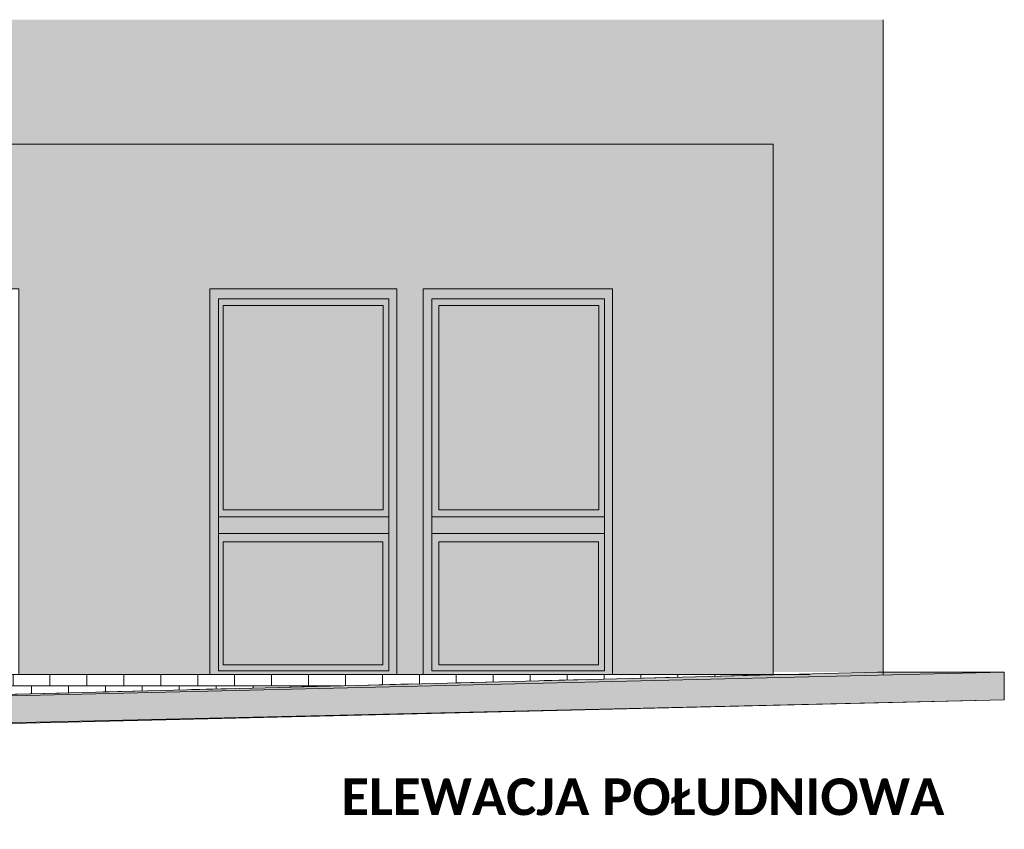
# Model space of a CAD drawing. Header units: millimetres. Extents: x -68772 to 137055, y -73300 to 19650.
# Tile 192 of 212: x 84456 to 89814, y -43661 to -39255. Entities that reach past the tile are written whole.
import ezdxf

# ---------------------------------------------------------------- set-up
doc = ezdxf.new("R2010")
doc.units = ezdxf.units.MM
doc.header["$MEASUREMENT"] = 0
doc.linetypes.add('Przerywana', pattern=[480, 240, -240])
for name, color, linetype, lineweight in [('Floors_Nr_pióra__1', 7, 'Continuous', 18), ('Interior Edges_Nr_pióra__1', 7, 'Continuous', 18), ('Nowe_0_Nr_pióra__1', 7, 'Continuous', 18), ('Nowe_810-G Ogólne_Nr_pióra__1', 7, 'Continuous', 18), ('Nowe_810-G Ogólne_Nr_pióra__26', 13, 'Continuous', 18), ('Nowe_810-G Ogólne_Nr_pióra__61', 255, 'Continuous', 18), ('Nowe_810-G Ogólne_Nr_pióra__9', 254, 'Continuous', 18), ('Nowe_Walls_Nr_pióra__1', 7, 'Continuous', 18), ('TABELKA_Nr_pióra__7', 7, 'Continuous', 5), ('Walls_Nr_pióra__1', 7, 'Continuous', 18)]:
    doc.layers.add(name, color=color, linetype=linetype, lineweight=lineweight)
doc.styles.add('GENERATED_STYLE_5', font='calibrib.ttf')

msp = doc.modelspace()

# ---------------------------------------------------------------- hatches: boundary and pattern name
at = {"layer": 'Nowe_0_Nr_pióra__1', "linetype": 'Continuous', "lineweight": 18}
msp.add_hatch(color=7, dxfattribs=at).paths.add_polyline_path([(67164.6, -43510.9), (79374.3, -43055.5), (82812.9, -42966.6), (89123.8, -42805.5), (89814.2, -42805.5), (89814.2, -42955.5), (82579, -43122.3), (79374.3, -43205.5), (67164.6, -43660.9)])
at = {"layer": 'Nowe_810-G Ogólne_Nr_pióra__1', "linetype": 'Continuous', "lineweight": 18}
h = msp.add_hatch(dxfattribs=at)
h.set_pattern_fill('CEGŁA___WIĄZANIE_POSPOLITE', style=0, pattern_type=2)
h.set_pattern_definition([(0, (0, 0), (0, 67), []), (90, (0, 0), (-201, 0), [67, -67]), (90, (100.5, 67), (-201, 0), [67, -201, 67, -67]), (90, (50.25, 201), (-100.5, 0), [67, -335])])
h.paths.add_polyline_path([(88581.4, -42819.3), (80135.5, -42819.3), (80135.5, -43035.8), (82812.9, -42966.6)])
at = {"layer": 'Nowe_810-G Ogólne_Nr_pióra__26', "linetype": 'Continuous', "lineweight": 0}
for points in [[(85490.7, -40719.3), (86509.2, -40719.3), (86509.2, -42819.3), (85490.7, -42819.3)], [(86651.5, -40719.3), (87683, -40719.3), (87683, -42819.3), (86651.5, -42819.3)]]:
    msp.add_hatch(color=25, dxfattribs=at).paths.add_polyline_path(points)
at = {"layer": 'Nowe_810-G Ogólne_Nr_pióra__61', "linetype": 'Continuous', "lineweight": 18}
msp.add_hatch(color=255, dxfattribs=at).paths.add_polyline_path([(88555.6, -39932.3), (88555.6, -42819.3), (87683, -42819.3), (87683, -40719.3), (86651.5, -40719.3), (86651.5, -42819.3), (86509.2, -42819.3), (86509.2, -40719.3), (85490.7, -40719.3), (85490.7, -42819.3), (84451.8, -42819.3), (84451.8, -40719.3), (83420.3, -40719.3), (83420.3, -42819.3), (82469.2, -42819.3), (82469.2, -40719.3), (81439.2, -40719.3), (81439.2, -42819.3), (80731.8, -42819.3), (80731.8, -39932.3)])
at = {"layer": 'Nowe_810-G Ogólne_Nr_pióra__9', "linetype": 'Continuous', "lineweight": 18}
msp.add_hatch(color=254, dxfattribs=at).paths.add_polyline_path([(80131.8, -43035), (80731.8, -43020.7), (80731.8, -39932.3), (88555.6, -39932.3), (88555.6, -42804.8), (89155.6, -42804.8), (89155.6, -39254.8), (80131.8, -39254.8), (80131.8, -39654.8)])

# ---------------------------------------------------------------- linework, layer by layer
at = {"layer": 'Floors_Nr_pióra__1', "color": 7, "linetype": 'Continuous', "lineweight": 18}
for p, q in [((89814.2, -42805.5), (79374.3, -43055.5)), ((89814.2, -42805.5), (89814.2, -42955.5)), ((79374.3, -43205.5), (89814.2, -42955.5))]:
    msp.add_line(p, q, dxfattribs=at)
at = {"layer": 'Interior Edges_Nr_pióra__1', "color": 7, "linetype": 'Continuous', "lineweight": 18}
msp.add_line((89814.2, -42805.5), (89123.8, -42805.5), dxfattribs=at)
at = {"layer": 'Nowe_0_Nr_pióra__1', "color": 7, "linetype": 'Continuous', "lineweight": 18, "flags": 128}
msp.add_lwpolyline([(67164.6, -43510.9), (79374.3, -43055.5), (82812.9, -42966.6), (89123.8, -42805.5), (89814.2, -42805.5), (89814.2, -42955.5), (82579, -43122.3), (79374.3, -43205.5), (67164.6, -43660.9)], close=True, dxfattribs=at)
at = {"layer": 'Nowe_810-G Ogólne_Nr_pióra__1', "color": 7, "linetype": 'Continuous', "lineweight": 18, "flags": 128}
msp.add_lwpolyline([(88555.6, -39932.3), (88555.6, -42819.3), (87683, -42819.3), (87683, -40719.3), (86651.5, -40719.3), (86651.5, -42819.3), (86509.2, -42819.3), (86509.2, -40719.3), (85490.7, -40719.3), (85490.7, -42819.3), (84451.8, -42819.3), (84451.8, -40719.3), (83420.3, -40719.3), (83420.3, -42819.3), (82469.2, -42819.3), (82469.2, -40719.3), (81439.2, -40719.3), (81439.2, -42819.3), (80731.8, -42819.3), (80731.8, -39932.3)], close=True, dxfattribs=at)
at = {"layer": 'Nowe_810-G Ogólne_Nr_pióra__1', "color": 7, "linetype": 'Przerywana', "lineweight": 18, "flags": 128}
msp.add_lwpolyline([(88581.4, -42819.3), (80135.5, -42819.3), (80135.5, -43035.8), (82812.9, -42966.6)], close=True, dxfattribs=at)
at = {"layer": 'Nowe_Walls_Nr_pióra__1', "color": 7, "linetype": 'Continuous', "lineweight": 18}
for p, q in [((89155.6, -42821.2), (89155.6, -39254.8)), ((88555.6, -42821.2), (88555.6, -40232.3)), ((85490.7, -40719.3), (86509.2, -40719.3)), ((85490.7, -42819.3), (85490.7, -40719.3)), ((86509.2, -40719.3), (86509.2, -42819.3)), ((86651.5, -40719.3), (87683, -40719.3)), ((86651.5, -42819.3), (86651.5, -40719.3)), ((87683, -40719.3), (87683, -42819.3)), ((85537.6, -40774.6), (86464.3, -40774.6)), ((85537.6, -42797.7), (85537.6, -40774.6)), ((85563.3, -40810.1), (86434.7, -40810.1)), ((85563.3, -41922.2), (85563.3, -40810.1)), ((86434.7, -40810.1), (86434.7, -41922.2)), ((86464.3, -40774.6), (86464.3, -42797.7)), ((86698.4, -40774.6), (87638.1, -40774.6)), ((86698.4, -42797.7), (86698.4, -40774.6)), ((86737.1, -40810.1), (87608.5, -40810.1)), ((86737.1, -41922.2), (86737.1, -40810.1)), ((87608.5, -40810.1), (87608.5, -41922.2)), ((87638.1, -40774.6), (87638.1, -42797.7)), ((86434.7, -41922.2), (85563.3, -41922.2)), ((87608.5, -41922.2), (86737.1, -41922.2)), ((86464.3, -41961), (85537.6, -41961)), ((87638.1, -41961), (86698.4, -41961)), ((86464.3, -42051.6), (85537.6, -42051.6)), ((87638.1, -42051.6), (86698.4, -42051.6)), ((85563.3, -42095.9), (86431.6, -42095.9)), ((85563.3, -42766.2), (85563.3, -42095.9)), ((86431.6, -42095.9), (86431.6, -42766.2)), ((86737.1, -42095.9), (87605.5, -42095.9)), ((86737.1, -42766.2), (86737.1, -42095.9)), ((87605.5, -42095.9), (87605.5, -42766.2)), ((86464.3, -42797.7), (85537.6, -42797.7)), ((86431.6, -42766.2), (85563.3, -42766.2)), ((87638.1, -42797.7), (86698.4, -42797.7)), ((87605.5, -42766.2), (86737.1, -42766.2)), ((80131.8, -42819.3), (88755.6, -42819.3)), ((86509.2, -42819.3), (85490.7, -42819.3)), ((87683, -42819.3), (86651.5, -42819.3))]:
    msp.add_line(p, q, dxfattribs=at)
at = {"layer": 'Walls_Nr_pióra__1', "color": 7, "linetype": 'Continuous', "lineweight": 18}
for p, q in [((85490.7, -40719.3), (86509.2, -40719.3)), ((85490.7, -42819.3), (85490.7, -40719.3)), ((86509.2, -40719.3), (86509.2, -42819.3)), ((86651.5, -40719.3), (87683, -40719.3)), ((86651.5, -42819.3), (86651.5, -40719.3)), ((87683, -40719.3), (87683, -42819.3)), ((89123.7, -42806.3), (89123.8, -42805.5))]:
    msp.add_line(p, q, dxfattribs=at)

# ---------------------------------------------------------------- texts
at = {"layer": 'TABELKA_Nr_pióra__7', "color": 7, "linetype": 'Continuous', "lineweight": 5, "insert": (86206.3, -43485), "char_height": 200, "attachment_point": 4, "style": 'GENERATED_STYLE_5'}
msp.add_mtext('\\A1;ELEWACJA POŁUDNIOWA', dxfattribs=at)

doc.saveas('drawing.dxf')
